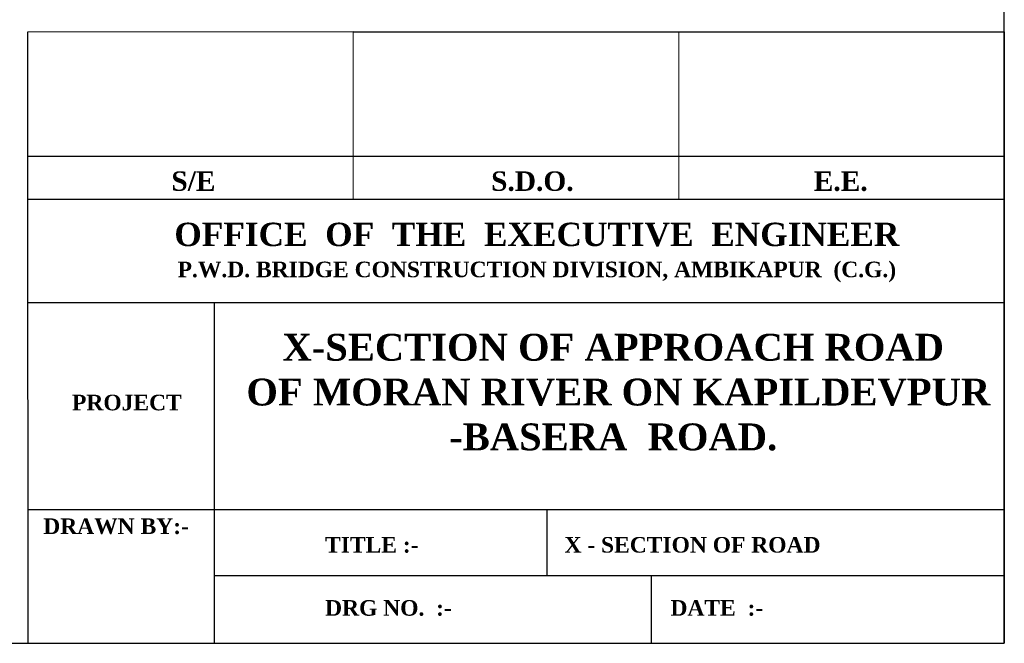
# Model space of a CAD drawing. Header units: inches. Extents: x -3872937720 to -3872883409, y -6658239950 to -6658198990.
# Tile 5 of 7: x -3872917052 to -3872883409, y -6658239950 to -6658218657. Entities that reach past the tile are written whole.
import ezdxf

# ---------------------------------------------------------------- set-up
doc = ezdxf.new("R2010")
doc.units = ezdxf.units.IN
doc.header["$MEASUREMENT"] = 0
doc.layers.add('DIMENTION', color=7, linetype='Continuous', lineweight=9)
doc.layers.add('GROUND_LVL', color=114, linetype='Continuous')
doc.layers.add('TEX', color=6, linetype='Continuous')
doc.styles.get("Standard").update_dxf_attribs({"font": 'verdana.ttf', "height": 480})

msp = doc.modelspace()

# ---------------------------------------------------------------- linework, layer by layer
at = {"layer": 'DIMENTION', "color": 0, "ltscale": 20}
for p, q in [((-3872905656.191639, -6658219066.683117), (-3872905656.191644, -6658224783.954929)), ((-3872894532.38328, -6658219066.683117), (-3872894532.383285, -6658224783.954929))]:
    msp.add_line(p, q, dxfattribs=at)
at = {"layer": 'GROUND_LVL', "color": 0}
for p, q in [((-3872916780, -6658223311.10465), (-3872883408.574924, -6658223311.10465)), ((-3872916780, -6658224783.954929), (-3872883408.574924, -6658224783.954929)), ((-3872916780, -6658228309.398561), (-3872883408.574924, -6658228309.398561)), ((-3872910402.016815, -6658228309.398561), (-3872910402.016815, -6658239950.000009)), ((-3872916780, -6658235383.429832), (-3872883408.574924, -6658235383.429832)), ((-3872899041.411139, -6658235383.429832), (-3872899041.411139, -6658237635.54036)), ((-3872910402.016817, -6658237635.54036), (-3872883408.574924, -6658237635.54036)), ((-3872895472.30376, -6658237635.54036), (-3872895472.30376, -6658239950.000009))]:
    msp.add_line(p, q, dxfattribs=at)
at = {"layer": 'TEX', "color": 0, "ltscale": 20}
for p, q in [((-3872883408.574924, -6658239950.000009), (-3872883408.574924, -6658198990)), ((-3872905656.191639, -6658219066.683117), (-3872916780, -6658219080)), ((-3872905656.191639, -6658219066.683117), (-3872883408.574924, -6658219066.683117)), ((-3872883408.574924, -6658219066.683117), (-3872883408.574924, -6658239950.000009)), ((-3872916780, -6658219080), (-3872916780, -6658223311.10465)), ((-3872916780, -6658223311.10465), (-3872916778.57495, -6658239950.00001)), ((-3872937720, -6658239950.000008), (-3872883408.574924, -6658239950.000009)), ((-3872895472.30376, -6658239950.000009), (-3872883408.574924, -6658239950.000009))]:
    msp.add_line(p, q, dxfattribs=at)

# ---------------------------------------------------------------- texts
at = {"layer": 'TEX', "color": 0}
for s, insert, char_height, width, attachment_point in [('{\\fTimes New Roman|b1|i0|c0|p18;S/E}', (-3872911869.228013, -6658223836.384958), 664.85069444, 4622.25478, 1), ('{\\fTimes New Roman|b1|i0|c0|p18;S.D.O.}', (-3872900943.695101, -6658223836.384958), 664.85069444, 4622.25478, 1), ('{\\fTimes New Roman|b1|i0|c0|p18;E.E.}', (-3872889919.285935, -6658223836.384958), 664.85069444, 4622.25478, 1), ('{\\fTimes New Roman|b1|i0|c0|p18;OFFICE  OF  THE  EXECUTIVE  ENGINEER\\P\\H0.6667x;P.W.D. BRIDGE CONSTRUCTION DIVISION, AMBIKAPUR  (C.G.)}', (-3872899380.521658, -6658225588.227262), 797.82083333, 25077.07676325, 2), ('{\\fTimes New Roman|b1|i0|c0|p18;X-SECTION OF APPROACH ROAD\\P OF MORAN RIVER ON KAPILDEVPUR -BASERA  ROAD.}', (-3872896771.771441, -6658229382.216797), 917.8125, 25891.64056662, 2), ('{\\fTimes New Roman|b1|i0|c0|p18;PROJECT}', (-3872915263.646236, -6658231462.904742), 531.88055556, 7422.33996472, 1), ('{\\fTimes New Roman|b1|i0|c0|p18;DRAWN BY:-}', (-3872916247.369517, -6658235685.295714), 531.88055556, 7422.33996472, 1), ('{\\fTimes New Roman|b1|i0|c0|p18;TITLE :-}', (-3872906616.893721, -6658236321.385009), 531.88055556, 7422.33996472, 1), ('{\\fTimes New Roman|b1|i0|c0|p18;X - SECTION OF ROAD}', (-3872898437.671935, -6658236321.385009), 531.88055556, 8543.07778115, 1), ('{\\fTimes New Roman|b1|i0|c0|p18;DRG NO.  :-    }', (-3872906616.893721, -6658238475.271062), 531.88055556, 19687.50557583, 1), ('{\\fTimes New Roman|b1|i0|c0|p18;DATE  :-    }', (-3872894816.318622, -6658238475.271064), 531.88055556, 7422.33996472, 1)]:
    msp.add_mtext(s, dxfattribs=dict(at, insert=insert, char_height=char_height, width=width, attachment_point=attachment_point))

doc.saveas('drawing.dxf')
